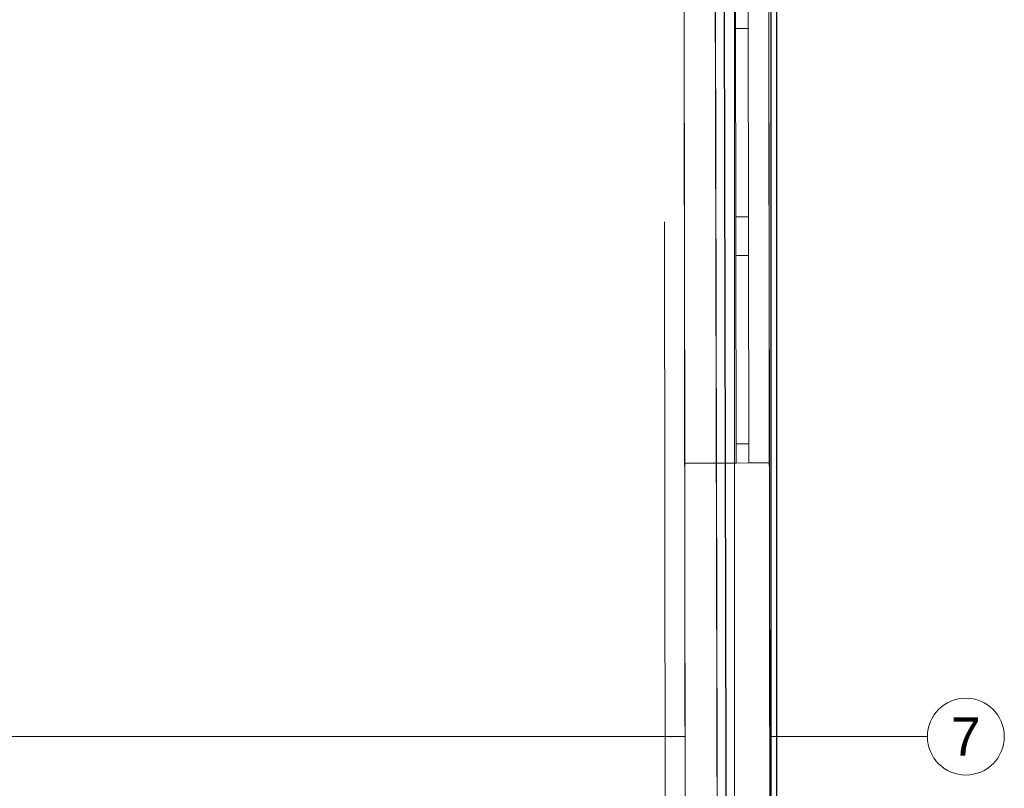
# Model space of a CAD drawing. Header units: millimetres. Extents: x -47038 to 86296, y -75637 to 48966.
# Tile 37 of 174: x -34827 to -30987, y -56422 to -53422. Entities that reach past the tile are written whole.
import ezdxf
from ezdxf import colors
from ezdxf.entities.mleader import LeaderData, LeaderLine
from ezdxf.enums import TextEntityAlignment as Align
from ezdxf.math import Vec2, Vec3

# ---------------------------------------------------------------- set-up
doc = ezdxf.new("R2010")
doc.units = ezdxf.units.MM
doc.linetypes.add('Przerywana', pattern=[564.444447, 282.222223, -282.222223])
doc.linetypes.add('Wipeout_Contour', pattern=[1000, 0, -1000])
for name, color, linetype, lineweight, true_color in [('280-A Dachy Powłoki_Nr_pióra__95', 7, 'Continuous', 20, 0x7c7c7c), ('410-K Osie główne_Nr_pióra__95', 7, 'Continuous', 20, 0x7c7c7c), ('420-K Ściany_Nr_pióra__95', 7, 'Continuous', 20, 0x7c7c7c), ('460 - Stropy_Nr_pióra__95', 7, 'Continuous', 20, 0x7c7c7c), ('Nowe_Okna Archicada_Nr_pióra__95', 7, 'Continuous', 25, 0x7c7c7c), ('Rozbiórka_420-K Ściany_Nr_pióra__95', 7, 'Continuous', 20, 0x7c7c7c), ('Rozbiórka_Okna Archicada_Nr_pióra__95', 7, 'Continuous', 25, 0x7c7c7c)]:
    doc.layers.add(name, color=color, linetype=linetype, lineweight=lineweight, true_color=true_color)
for name, color, linetype, lineweight in [('410-K Osie główne_Nr_pióra__1', 7, 'Continuous', 20), ('IS_Wentylacja_Opis', 7, 'Continuous', 13), ('XREF', 8, 'Continuous', 9)]:
    doc.layers.add(name, color=color, linetype=linetype, lineweight=lineweight)
doc.layers.add('420-K Ściany', color=7, linetype='Continuous')
doc.styles.get("Standard").update_dxf_attribs({"font": 'arial.ttf'})
doc.styles.add('STYL_AUTOMATYCZNY_1', font='arial.ttf')

# ---------------------------------------------------------------- blocks, each defined once
blk = doc.blocks.new('A$C67F68D5B')
at = {"layer": '420-K Ściany_Nr_pióra__95', "linetype": 'Continuous', "lineweight": 5}
blk.add_hatch(color=8, dxfattribs=at).paths.add_polyline_path([(914.13, -1614.03), (914.29, -1738.16), (947.29, -1738.12), (947.13, -1613.99)])
at = {"layer": 'Rozbiórka_420-K Ściany_Nr_pióra__95', "linetype": 'Continuous', "lineweight": 5}
blk.add_hatch(color=8, dxfattribs=at).paths.add_polyline_path([(914.13, -1611.03), (914.13, -1614.03), (947.13, -1613.99), (947.13, -1610.99)])
at = {"layer": '410-K Osie główne_Nr_pióra__95', "color": 8, "linetype": 'Continuous', "lineweight": 5}
for p, q in [((297.55, -1717.75), (908.74, -1717.75)), ((908.74, -1717.75), (1008.74, -1717.75))]:
    blk.add_line(p, q, dxfattribs=at)
blk.add_circle((1023.74, -1717.75), 15, dxfattribs=at)
blk.add_point((908.74, -1717.75), dxfattribs=at)
blk.add_point((908.74, -1717.75), dxfattribs=at)
at = {"layer": '420-K Ściany_Nr_pióra__95', "color": 8, "linetype": 'Continuous', "lineweight": 5}
for p, q in [((914.13, -1614.03), (934.13, -1614.01)), ((934.13, -1614.01), (944.33, -1614)), ((944.33, -1614), (947.13, -1613.99))]:
    blk.add_line(p, q, dxfattribs=at)
at = {"layer": '420-K Ściany_Nr_pióra__95', "color": 8, "linetype": 'Continuous', "lineweight": 5, "flags": 128}
for points in [[(914.13, -1614.03), (914.29, -1738.16)], [(947.29, -1738.12), (947.13, -1613.99)]]:
    blk.add_lwpolyline(points, dxfattribs=at)
at = {"layer": '460 - Stropy_Nr_pióra__95', "color": 8, "linetype": 'Przerywana', "lineweight": 5}
blk.add_line((908.7, -3492.42), (905.01, -552.7), dxfattribs=at)
at = {"layer": 'Nowe_Okna Archicada_Nr_pióra__95', "color": 8, "linetype": 'Continuous', "lineweight": 5}
for p, q in [((914.13, -1614.03), (913.91, -1434.03)), ((934.13, -1614.01), (933.91, -1434.01)), ((944.33, -1614), (944.11, -1434)), ((947.13, -1613.99), (946.91, -1433.99)), ((933.93, -1449.78), (944.13, -1449.77)), ((933.95, -1464.62), (944.15, -1464.61)), ((933.96, -1479.47), (944.16, -1479.46)), ((933.98, -1494.32), (944.18, -1494.3)), ((934, -1509.16), (944.2, -1509.15)), ((934.02, -1524.01), (944.22, -1524)), ((934.04, -1538.86), (944.24, -1538.84)), ((934.06, -1553.7), (944.26, -1553.69)), ((934.08, -1568.55), (944.28, -1568.53)), ((934.1, -1583.39), (944.3, -1583.38)), ((934.11, -1598.24), (944.31, -1598.23)), ((914.13, -1614.03), (934.13, -1614.01)), ((934.13, -1614.01), (944.33, -1614)), ((934.13, -1614.01), (944.33, -1614)), ((944.33, -1614), (947.13, -1613.99))]:
    blk.add_line(p, q, dxfattribs=at)
at = {"layer": 'Rozbiórka_420-K Ściany_Nr_pióra__95', "color": 8, "linetype": 'Continuous', "lineweight": 5, "flags": 128}
for points in [[(914.13, -1611.03), (947.13, -1610.99)], [(914.13, -1611.03), (914.13, -1614.03)], [(947.13, -1613.99), (947.13, -1610.99)]]:
    blk.add_lwpolyline(points, dxfattribs=at)
at = {"layer": '410-K Osie główne_Nr_pióra__1', "color": 8, "lineweight": 5, "style": 'STYL_AUTOMATYCZNY_1'}
blk.add_text('7', height=15, dxfattribs=at).set_placement((1023.74, -1710.25), align=Align.TOP_CENTER)
at = {"color": 8, "linetype": 'Wipeout_Contour', "lineweight": 5, "ltscale": 17510.797958}
blk.add_wipeout([(945.79, -544.9), (912.79, -544.9), (916.49, -3494.75), (949.49, -3494.75), (946.54, -1137.75), (933.42, -1137.75), (933.42, -1097.75), (946.49, -1097.75)], dxfattribs=at).dxf.layer = '420-K Ściany'
at = {"layer": '280-A Dachy Powłoki_Nr_pióra__95', "color": 8, "linetype": 'Continuous', "lineweight": 5, "flags": 128}
for points in [[(930.74, -3539.33), (923.96, -500.73)], [(924.03, -500.73), (930.81, -3539.33)], [(927.37, -500.73), (934.15, -3539.32)], [(934.36, -3539.32), (927.58, -500.73)], [(947.71, -543.91), (947.71, -3492.6)], [(947.84, -3492.6), (947.84, -543.91)], [(949.93, -3492.6), (949.93, -543.91)], [(949.98, -543.91), (949.98, -3492.6)]]:
    blk.add_lwpolyline(points, dxfattribs=at)
at = {"layer": '410-K Osie główne_Nr_pióra__95', "color": 8, "linetype": 'Continuous', "lineweight": 5}
blk.add_line((933.47, -548.55), (933.47, -3529.44), dxfattribs=at)
at = {"layer": '420-K Ściany_Nr_pióra__95', "color": 8, "linetype": 'Continuous', "lineweight": 5, "flags": 128}
for points in [[(912.79, -544.9), (916.49, -3492.42)], [(912.79, -544.9), (916.49, -3492.42)], [(949.49, -3492.37), (945.79, -544.86)], [(949.49, -3494.75), (946.54, -1137.75)]]:
    blk.add_lwpolyline(points, dxfattribs=at)
at = {"layer": '460 - Stropy_Nr_pióra__95', "color": 8, "linetype": 'Przerywana', "lineweight": 5}
blk.add_line((916.49, -3492.42), (912.79, -544.9), dxfattribs=at)
blk.add_line((916.49, -3492.42), (912.79, -544.9), dxfattribs=at)
at = {"layer": 'Rozbiórka_Okna Archicada_Nr_pióra__95', "color": 8, "linetype": 'Continuous', "lineweight": 5}
for p, q in [((914.13, -1611.03), (913.91, -1434.03)), ((933.92, -1441.51), (933.91, -1434.01)), ((938.91, -1434), (938.92, -1441.5)), ((947.13, -1610.99), (946.91, -1433.99)), ((938.92, -1441.5), (933.92, -1441.51)), ((934.01, -1515.01), (933.92, -1441.51)), ((938.92, -1441.5), (939.01, -1515)), ((934.01, -1515.01), (939.01, -1515)), ((934.02, -1522.51), (934.01, -1515.01)), ((939.01, -1515), (939.02, -1522.5)), ((934.03, -1530.01), (934.02, -1522.51)), ((939.02, -1522.5), (939.03, -1530)), ((939.03, -1530), (934.03, -1530.01)), ((934.12, -1603.51), (934.03, -1530.01)), ((939.03, -1530), (939.12, -1603.5)), ((934.12, -1603.51), (939.12, -1603.5)), ((934.13, -1611.01), (934.12, -1603.51)), ((939.12, -1603.5), (939.13, -1611)), ((914.13, -1611.03), (934.13, -1611.01)), ((934.13, -1611.01), (939.13, -1611)), ((934.13, -1611.01), (939.13, -1611)), ((939.13, -1611), (947.13, -1610.99))]:
    blk.add_line(p, q, dxfattribs=at)

msp = doc.modelspace()

# ---------------------------------------------------------------- block references
at = {"layer": 'XREF', "xscale": 10, "yscale": 10, "zscale": 10}
msp.add_blockref('A$C67F68D5B', (-41374.8, -39042.2), dxfattribs=at)

# ---------------------------------------------------------------- next in the draw order: leaders
at = {"layer": 'IS_Wentylacja_Opis'}
ml = msp.add_multileader_mtext('Standard', dxfattribs=at)
ml.set_content('{\\fArial Narrow|b0|i0|c161;{\\A1;Wentylator dachowy awaryjny {\\L\\fArial Narrow|b1|i0;LWA.H2-1.1\\P}w wykonaniu przeciwwybuchowym ATEX II 2G Ex h IIB+H2 T4 Gb\\Pz pionowym wylotem powietrza\\PV{\\H0.7x;\\S^ w;}=14000 m³/h, Δp=150 Pa \\Pmax. 4,6 kW, 3~/400 V/50 Hz\\PCiężar całkowity nie większy niż: 180 kg\\Pnp. DVV-EX 630D4-XM IE3+H2 prod. Systemair\\P\\pxt38;}Wentylator posadowiony na cokole wyprowadzonym ponad dach przylegaj\\fArial Narrow|b0|i0|c238;ącego budynku\\fArial Narrow|b0|i0|c161;, montować na podstawie dachowej i wyposażyć we {\\A1;wszelkie niezbędne elementy zapewniające poprawny montaż i  działanie.\\P\\pt;}Załączanie wentylatorów LWA.H2-1.1-2 z systemu detekcji H2 z jednoczesnym otwarciem bram wjazdowych.}\\A1; ', color=256)
ml.set_leader_properties()
ml.build(insert=Vec2(0, 0))
ml.multileader.update_dxf_attribs({"dogleg_length": 150, "arrow_head_size": 150})
ctx = ml.context
ctx.base_point, ctx.char_height, ctx.arrow_head_size, ctx.plane_origin = Vec3(-47040.5, -53897.4, 6686), 200, 150, Vec3(-67807119.1, -56981580.8, 6686)
notes = []
notes.append((ctx, [(0, (1, 1, 0), (-39162.8, -53897.4, 6686), (-1, 0), 150, [(0, [(-32782.7, -52837.8, 6686)], 0, [])])]))
ctx.mtext.insert, ctx.mtext.width = Vec3(-47038.5, -53768, 6686), 7992.94
for ctx, leaders in notes:
    for number, flags, end, landing, length, lines in leaders:
        leader = LeaderData()
        leader.index, (leader.has_last_leader_line, leader.has_dogleg_vector, leader.attachment_direction) = number, flags
        leader.last_leader_point, leader.dogleg_vector, leader.dogleg_length = Vec3(end), Vec3(landing), length
        for number, points, colour, breaks in lines:
            line = LeaderLine()
            line.index, line.vertices, line.color, line.breaks = number, Vec3.list(points), colors.encode_raw_color(colour), breaks
            leader.lines.append(line)
        ctx.leaders.append(leader)

doc.saveas('drawing.dxf')
